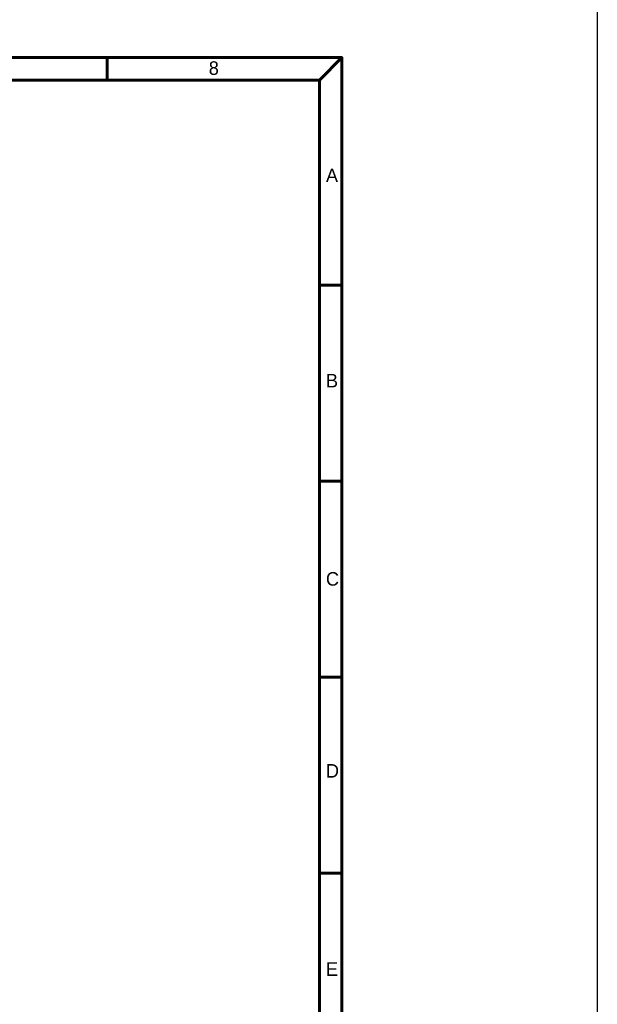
# Model space of a CAD drawing. Header units: inches. Extents: x 0 to 5655, y -2263 to 1330.
# Tile 105 of 231: x 5519 to 5655, y -1101 to -870. Entities that reach past the tile are written whole.
import ezdxf

# ---------------------------------------------------------------- set-up
doc = ezdxf.new("R2010")
doc.units = ezdxf.units.IN
doc.header["$MEASUREMENT"] = 0
doc.layers.add('BORDER', color=7, linetype='Continuous')
doc.styles.add('標題欄', font='txt')

# ---------------------------------------------------------------- blocks, each defined once
blk = doc.blocks.new('A4-英文圖框-橫式')
at = {"layer": 'BORDER', "color": 123, "linetype": 'Continuous', "lineweight": 60, "ltscale": 25.4}
for p, q in [((2499.95, 183.5), (2499.95, 188.79)), ((2549.79, 183.5), (2555.09, 188.79)), ((2151.7, 183.5), (2549.79, 183.5)), ((2549.79, 183.5), (2549.79, -95.06)), ((2549.79, 135.31), (2555.09, 135.31)), ((2549.79, 89.23), (2555.09, 89.23)), ((2549.79, 43.16), (2555.09, 43.16)), ((2549.79, -2.91), (2555.09, -2.91))]:
    blk.add_line(p, q, dxfattribs=at)
blk.add_lwpolyline([(2151.7, 188.79), (2555.09, 188.79), (2555.09, -95.06), (2151.7, -95.06)], close=True, dxfattribs=at)
at = {"color": 60, "style": '標題欄'}
for s, p in [('8', (2523.79, 184.72)), ('A', (2551.33, 159.51)), ('B', (2551.33, 111.26)), ('C', (2551.33, 64.66)), ('D', (2551.33, 19.54)), ('E', (2551.33, -27.06))]:
    blk.add_text(s, height=3.18, dxfattribs=at).set_placement(p)
at = {"color": 3, "style": '標題欄'}
for s, p in [('A', (2551.33, 159.51)), ('B', (2551.33, 111.26)), ('C', (2551.33, 64.66)), ('D', (2551.33, 19.54)), ('E', (2551.33, -27.06))]:
    blk.add_text(s, height=3.18, dxfattribs=at).set_placement(p)

msp = doc.modelspace()

# ---------------------------------------------------------------- linework, layer by layer
at = {"color": 2}
msp.add_lwpolyline([(4653.092, 513.153), (5654.873, 513.153), (5654.873, -1252.268), (4653.092, -1252.268)], close=True, dxfattribs=at)

# ---------------------------------------------------------------- block references
msp.add_blockref('A4-英文圖框-橫式', (3039.785, -1067.207))

doc.saveas('drawing.dxf')
